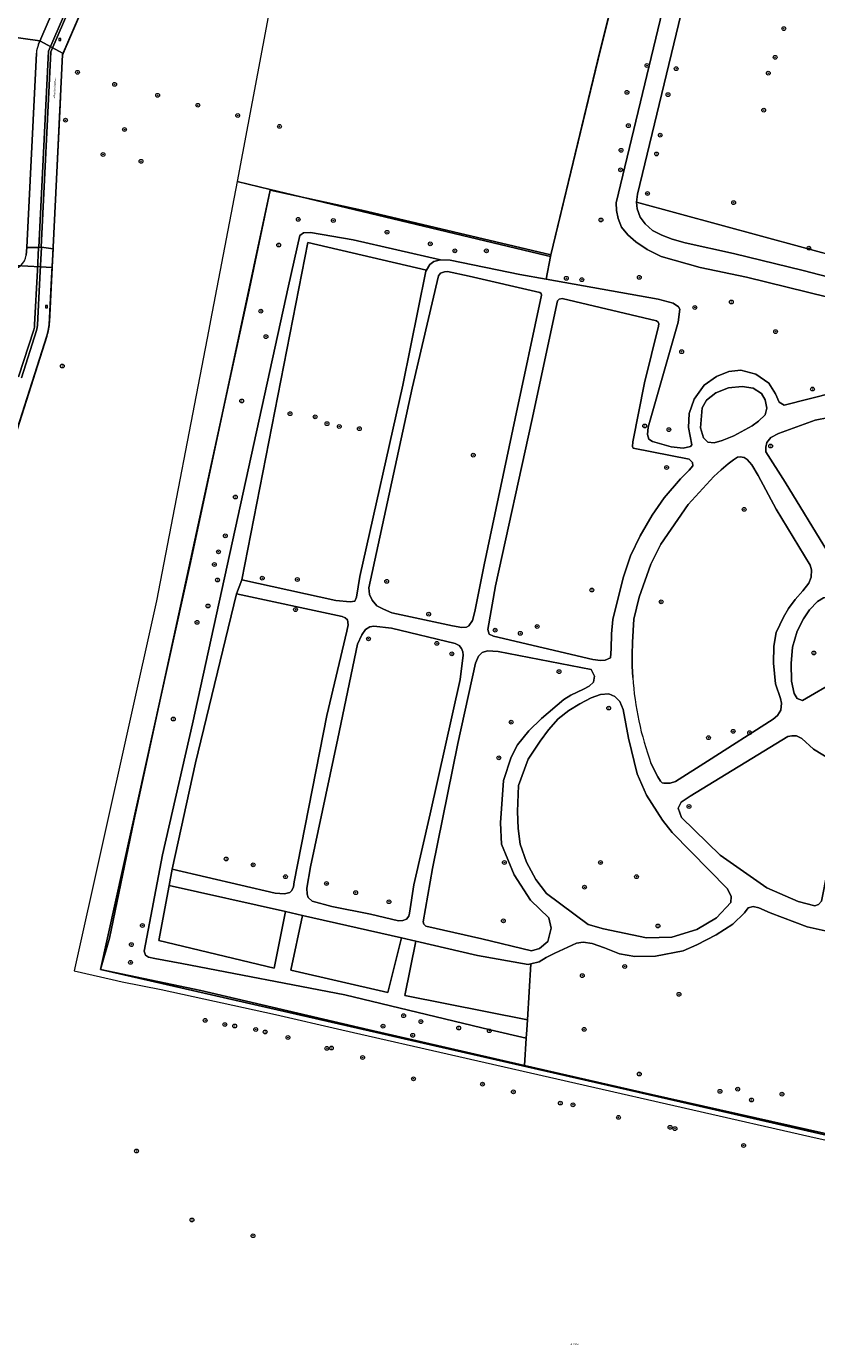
# Model space of a CAD drawing. Header units: metres. Extents: x 207466 to 209466, y 475780 to 477780.
# Tile 124 of 189: x 208600 to 208766, y 476526 to 476803. Entities that reach past the tile are written whole.
import ezdxf
from ezdxf.enums import TextEntityAlignment as Align

# ---------------------------------------------------------------- set-up
doc = ezdxf.new("R2010")
doc.units = ezdxf.units.M
doc.linetypes.add('IE-TERREINAFSCHEIDING-KUNSTMATIG', pattern=[0])
doc.layers.get('0').update_dxf_attribs({"color": 253, "linetype": 'CONTINUOUS'})
for name, color, linetype, lineweight, true_color in [('B-RO-GR-BEPLANTING_CULTUUR_BOSPLANTSOEN-GV', 7, 'CONTINUOUS', 0, 0x6d8a47), ('B-RO-GR-BOOM-S', 7, 'CONTINUOUS', 0, 0x6d8a47), ('B-RO-GR-BOUWLAND-GV', 7, 'CONTINUOUS', 0, 0x6d8a47), ('N-RO-GR-BOOM-S', 7, 'CONTINUOUS', 0, 0x6d8a47)]:
    doc.layers.add(name, color=color, linetype=linetype, lineweight=lineweight, true_color=true_color)
for name, color, linetype, lineweight in [('B-RO-IE-TERREINAFSCHEIDING_KUNSTMATIG_HEKWERK_RASTER-G', 253, 'IE-TERREINAFSCHEIDING-KUNSTMATIG', 0), ('B-RO-OG-TERREIN_CULTUURSCHEIDING-GV', 253, 'CONTINUOUS', 0), ('B-RO-RI-GWA_RIOOLPUT-S', 253, 'CONTINUOUS', 0), ('B-RO-VH-ONVERHARD-GV', 253, 'CONTINUOUS', 0), ('B-RO-VH-VERHARDING_FUNDERING_ZAND-GV', 253, 'CONTINUOUS', 0), ('B-RO-VH-VERHARDING_STRAATBAKSTEEN-GV', 253, 'CONTINUOUS', 0), ('B-WE-KG-GRENS_PERCEEL-GV', 150, 'CONTINUOUS', 18), ('B-WE-KG-GRENS_PERCEEL-S', 150, 'CONTINUOUS', 25), ('N-RO-OG-TOPOGRAFIE-T18', 7, 'CONTINUOUS', 0), ('N-RO-VH-VERHARDING_STRAATBAKSTEEN-GV', 253, 'CONTINUOUS', 0)]:
    doc.layers.add(name, color=color, linetype=linetype, lineweight=lineweight)
doc.styles.add('NLCS-ISO', font='NLCS-ISO.ttf')
doc.styles.add('NLCS-ISO-M200-T18', font='NLCS-ISO.ttf', dxfattribs={"height": 1.8})

# ---------------------------------------------------------------- blocks, each defined once
blk = doc.blocks.new('SRI-PUT_INSPECTIEPUT_RIOOLPUT-SO1')
at = {"color": 0, "linetype": 'ByBlock', "lineweight": -2, "flags": 128}
blk.add_lwpolyline([(-1.125, -1.125), (1.125, -1.125), (1.125, 1.125), (-1.125, 1.125), (-1.125, -1.125)], dxfattribs=at)
at = {"color": 0, "linetype": 'ByBlock', "lineweight": -2, "insert": (0, 0.2828), "char_height": 1.5, "attachment_point": 5, "line_spacing_factor": 0.8, "style": 'NLCS-ISO'}
blk.add_mtext('{\\C0;r}', dxfattribs=at)
blk = doc.blocks.new('SGR-BOOM_01-SO1')
at = {"linetype": 'Continuous'}
h = blk.add_hatch(color=0, dxfattribs=at)
edge = h.paths.add_edge_path()
edge.add_arc((0, 0), 0.25, 0, 360)
at = {"color": 0, "linetype": 'ByBlock', "lineweight": -2}
for radius in [2, 0.25]:
    blk.add_circle((0, 0), radius, dxfattribs=at)
blk = doc.blocks.new('SKG-PERCEELNUMMER-SO')
at = {"style": 'NLCS-ISO', "oblique": 10, "flags": 1}
blk.add_attdef('GEMEENTECODE', text='', height=1.8, dxfattribs=at).set_placement((0, 2.6), align=Align.MIDDLE_CENTER)
at = {"style": 'NLCS-ISO', "oblique": 10}
blk.add_attdef('SECTIE', text='', height=1.8, dxfattribs=at).set_placement((-0.5, 0), align=Align.MIDDLE_RIGHT)
blk.add_attdef('PERCEELNUMMER', text='', height=1.8, dxfattribs=at).set_placement((0.5, 0), align=Align.MIDDLE_LEFT)

msp = doc.modelspace()

# ---------------------------------------------------------------- linework, layer by layer
at = {"layer": 'B-RO-GR-BEPLANTING_CULTUUR_BOSPLANTSOEN-GV', "flags": 128}
for points in [[(208730, 476835.55), (208720.13, 476795.74), (208710.33, 476755.07), (208710.24, 476754.67), (208709.29, 476749.91), (208732.86, 476745.75), (208736, 476744.88), (208737.1, 476744.13), (208737.39, 476743.59), (208737.04, 476740.87), (208730.73, 476718.81), (208730.61, 476717.31), (208730.92, 476716.27), (208731.65, 476715.81), (208735.56, 476714.69), (208738.09, 476714.38), (208739.66, 476714.76), (208739.93, 476715.12), (208739.22, 476718.74), (208739.37, 476721.71), (208740.4, 476724.69), (208742.52, 476727.62), (208745.08, 476729.47), (208747.7, 476730.55), (208750.22, 476730.81), (208753.38, 476729.99), (208756.13, 476728.06), (208757.51, 476725.84), (208758.27, 476724.06), (208759.35, 476723.43), (208769.84, 476726.1)], [(208815.19, 476734.64), (208751.42, 476750.34), (208741.66, 476752.37), (208733.49, 476754.7), (208730.51, 476756.18), (208728.17, 476757.77), (208726.48, 476759.22), (208725.12, 476760.87), (208724.42, 476762.66), (208724.09, 476764.34), (208724.06, 476765.94), (208736.53, 476817.81), (208767.58, 476810.37)], [(208728.33, 476766.08), (208728.45, 476764.69), (208729.08, 476762.95), (208730.09, 476761.58), (208731.65, 476760.19), (208733.6, 476759.15), (208735.81, 476758.36), (208738.55, 476757.53), (208748.65, 476755.33), (208763.29, 476751.72), (208778.93, 476747.67), (208779.72, 476747.86), (208780.06, 476748.34), (208780.29, 476749.17), (208780.81, 476751.8), (208728.33, 476766.08)], [(208771.51, 476671.75), (208772.5, 476674.26), (208772.77, 476675.55), (208772.55, 476676.57), (208768.8, 476682.79), (208768.2, 476683.02), (208767.57, 476682.94), (208766.32, 476682.19), (208764.66, 476680.45), (208763.4, 476678.56), (208762.09, 476675.97), (208761.06, 476672.59), (208760.77, 476669.13), (208760.89, 476665.44), (208761.43, 476662.83), (208762.07, 476661.78), (208763.15, 476661.41), (208770.37, 476665.62), (208770.63, 476666.4), (208770.7, 476667.86), (208771.51, 476671.75)]]:
    msp.add_lwpolyline(points, dxfattribs=at)
at = {"layer": 'B-RO-GR-BOUWLAND-GV', "flags": 128}
msp.add_lwpolyline([(208845.88, 476872.74), (208845.26, 476872.88), (208845.26, 476872.92), (208840.03, 476874.15), (208671.35, 476913.8), (208644.44, 476770.45), (208651.36, 476768.79), (208709.29, 476754.88), (208710.24, 476754.67), (208710.33, 476755.07), (208720.13, 476795.74), (208730, 476835.55), (208752.01, 476830.21), (208756.04, 476829.26), (208771.72, 476825.67), (208783.73, 476822.41), (208787.19, 476821.64), (208810.03, 476816.5), (208833.01, 476810.85), (208833.88, 476810.58), (208833.97, 476810.88), (208835.16, 476815.83), (208845.3, 476869.36), (208845.88, 476872.74)], dxfattribs=at)
at = {"layer": 'B-RO-IE-TERREINAFSCHEIDING_KUNSTMATIG_HEKWERK_RASTER-G', "flags": 128}
for points in [[(208756.04, 476829.26), (208752.01, 476830.21), (208730, 476835.55), (208720.13, 476795.74), (208710.33, 476755.07)], [(208651.33, 476768.66), (208651.36, 476768.79)], [(208709.29, 476754.88), (208651.36, 476768.79)], [(208709.29, 476754.88), (208710.24, 476754.67), (208710.33, 476755.07)], [(208672.13, 476592.2), (208677.03, 476591.06), (208704.78, 476584.69)], [(208704.78, 476584.69), (208731.46, 476578.57), (208775.15, 476568.81), (208826.78, 476556.75)]]:
    msp.add_lwpolyline(points, dxfattribs=at)
at = {"layer": 'B-RO-OG-TERREIN_CULTUURSCHEIDING-GV', "flags": 128}
for points in [[(208728.33, 476766.08), (208780.81, 476751.8), (208782.58, 476760.77), (208792.12, 476800.52), (208754.35, 476809.43), (208743.05, 476812.16), (208742.08, 476812.12), (208741.22, 476811.97), (208740.21, 476811.59), (208739.65, 476811.13), (208739.19, 476810.54), (208738.81, 476809.7), (208738.19, 476807.78), (208728.52, 476767.79), (208728.33, 476766.08)], [(208775.15, 476568.81), (208731.46, 476578.57), (208704.78, 476584.69), (208677.03, 476591.06), (208672.13, 476592.2), (208636.77, 476600.46), (208615.68, 476604.82), (208617.56, 476611.45), (208622.69, 476636.12), (208646.74, 476746.66), (208651.33, 476768.66), (208651.36, 476768.79), (208644.44, 476770.45), (208638.82, 476741.26), (208638.45, 476739.34), (208627.46, 476682.34), (208610.16, 476604.59), (208618.14, 476602.77), (208620.23, 476602.28), (208628.45, 476600.62), (208652.49, 476595.38), (208666.41, 476592.2), (208764.72, 476569.73), (208803.88, 476560.98)], [(208651.36, 476768.79), (208651.33, 476768.66), (208646.74, 476746.66), (208622.69, 476636.12), (208617.56, 476611.45), (208615.68, 476604.82), (208636.77, 476600.46), (208672.13, 476592.2), (208677.03, 476591.06), (208704.78, 476584.69), (208705.14, 476590.39), (208697.58, 476592.2), (208667.02, 476599.52), (208632.75, 476606.12), (208627.14, 476607.14), (208625.8, 476607.45), (208625.15, 476607.88), (208624.85, 476608.72), (208628.69, 476628.93), (208635.01, 476656.46), (208655.17, 476748.56), (208657.54, 476759.09), (208658.31, 476759.67), (208659.8, 476759.73), (208668.77, 476758.2), (208687.12, 476753.96), (208689.14, 476753.93), (208703.8, 476750.88), (208709.29, 476749.91), (208710.24, 476754.67), (208709.29, 476754.88), (208651.36, 476768.79)], [(208684.15, 476751.83), (208659.26, 476757.62), (208645.41, 476686.74), (208665.13, 476682.4), (208668.17, 476682.09), (208669.11, 476682.23), (208669.51, 476683.13), (208670.17, 476687.41), (208679.23, 476727.66), (208684.03, 476751.63), (208684.15, 476751.83)], [(208702.83, 476720.64), (208708.33, 476746.56), (208708.28, 476746.93), (208707.99, 476747.12), (208693.16, 476750.55), (208688.58, 476751.52), (208687.94, 476751.45), (208687.15, 476751.18), (208686.68, 476750.66), (208681.16, 476727), (208672.08, 476685.06), (208672.23, 476683.69), (208672.77, 476682.48), (208673.74, 476681.31), (208675.14, 476680.56), (208676.93, 476679.83), (208689.68, 476677.09), (208691.64, 476676.73), (208692.58, 476676.83), (208693.05, 476677.08), (208693.86, 476678.23), (208694.33, 476680.06), (208696.27, 476689.9), (208702.83, 476720.64)], [(208711.74, 476745.4), (208706.34, 476720.23), (208698.65, 476685.51), (208697.09, 476676.3), (208697.32, 476675.33), (208698.29, 476674.91), (208719.13, 476669.99), (208720.73, 476669.81), (208721.74, 476669.88), (208722.82, 476670.34), (208722.98, 476672.27), (208723.05, 476675.4), (208723.35, 476678.38), (208725.5, 476687.13), (208727.03, 476691.81), (208729.06, 476695.98), (208731.61, 476700.31), (208734.11, 476703.95), (208737.54, 476707.99), (208739.35, 476709.77), (208740.13, 476710.69), (208740.1, 476711.39), (208739.35, 476712.1), (208727.57, 476714.41), (208727.45, 476714.74), (208727.55, 476715.73), (208729.99, 476728.15), (208732.95, 476740.02), (208732.97, 476740.56), (208732.85, 476740.91), (208732.48, 476741.2), (208712.69, 476745.86), (208712.05, 476745.76), (208711.74, 476745.4)], [(208741.74, 476718.7), (208742.35, 476716.59), (208743.27, 476715.68), (208744.65, 476715.55), (208746.33, 476716.01), (208748.74, 476717.01), (208752.61, 476719.11), (208753.96, 476720.08), (208755.31, 476721.45), (208755.65, 476722.79), (208755.36, 476724.56), (208754.57, 476725.9), (208752.82, 476727.01), (208750.48, 476727.36), (208747.61, 476727.06), (208745, 476726.07), (208743.04, 476724.49), (208742.11, 476722.87), (208741.74, 476718.7)], [(208771.55, 476721.45), (208765.87, 476720.28), (208758.12, 476717.47), (208756.53, 476716.65), (208755.68, 476715.61), (208755.46, 476714.62), (208755.5, 476713.64), (208759.5, 476707.27), (208768.44, 476692.73)], [(208731.34, 476648.22), (208732.79, 476645.31), (208733.34, 476644.44), (208733.7, 476644.05), (208734.04, 476643.98), (208734.48, 476643.99), (208735.37, 476644), (208736.51, 476644.38), (208743.22, 476648.62), (208757, 476657.48), (208757.92, 476658.24), (208758.63, 476659.38), (208758.76, 476660.82), (208758.57, 476661.81), (208757.5, 476664.91), (208757.09, 476669.2), (208757.14, 476672.77), (208757.61, 476675.67), (208759.21, 476678.88), (208760.24, 476680.69), (208761.64, 476682.58), (208763.28, 476684.43), (208764.52, 476686.01), (208765.02, 476687.3), (208765.07, 476688.84), (208764.78, 476689.82), (208757.63, 476701.57), (208753.85, 476708.64), (208752.52, 476710.89), (208751.55, 476712.05), (208750.89, 476712.48), (208750.1, 476712.61), (208749.52, 476712.52), (208748.7, 476711.99), (208747.54, 476711.11), (208746.08, 476709.88), (208744.52, 476708.43), (208739.15, 476702.6)], [(208739.15, 476702.6), (208733.39, 476694.22), (208731.3, 476690.04), (208728.86, 476683.09), (208727.76, 476678.45), (208727.44, 476673.62), (208727.36, 476671), (208727.39, 476668.63), (208727.51, 476666.22)], [(208644.25, 476683.77), (208635.63, 476648.29), (208630.72, 476625.96), (208652.39, 476620.9), (208654.38, 476620.78), (208655.45, 476621.02), (208655.91, 476621.47), (208656.22, 476622.26), (208656.35, 476623.27), (208663.24, 476658.23), (208667.45, 476675.95), (208667.7, 476677.28), (208667.58, 476678.31), (208667.11, 476678.74), (208666.44, 476679.05), (208644.25, 476683.77)], [(208684.93, 476637.6), (208691.23, 476665.83), (208691.9, 476670.9), (208691.85, 476671.61), (208691.56, 476672.31), (208691.02, 476672.96), (208690.22, 476673.35), (208676.84, 476676.62), (208673.15, 476677.03), (208672.27, 476676.85), (208671.35, 476676.3), (208670.58, 476675.18), (208669.67, 476673.21), (208665.57, 476653.41), (208659.83, 476626.42), (208659.07, 476621.95), (208659.09, 476620.72), (208659.34, 476620.02), (208660.18, 476619.24), (208664.27, 476618.08), (208672.42, 476616.45), (208678.27, 476615.09), (208679.21, 476615.13), (208680, 476615.45), (208680.48, 476616.06), (208680.63, 476616.71), (208681.49, 476622.66), (208684.93, 476637.6)], [(208699.74, 476635.66), (208700.38, 476644.57), (208701.94, 476649.48), (208703.31, 476652.07), (208705.65, 476654.98), (208708.31, 476657.62), (208713.05, 476661.59), (208714.5, 476662.48), (208717.15, 476663.77), (208718.34, 476664.41), (208719.24, 476665.27), (208719.46, 476666.47), (208718.77, 476667.91), (208699.27, 476671.7), (208697, 476671.79), (208695.88, 476671.48), (208695.1, 476670.7), (208694.48, 476669.2), (208690.74, 476652.37), (208685.43, 476626.09), (208683.48, 476614.88), (208683.62, 476614.38), (208684.01, 476613.98), (208695.81, 476611.31), (208706.22, 476608.81), (208707.94, 476609.27), (208709.64, 476610.77), (208710.4, 476613.52), (208709.86, 476615.72), (208706.05, 476619.41), (208702.61, 476624.75), (208699.96, 476631.18), (208699.74, 476635.66)], [(208733.78, 476636.23), (208730.39, 476641.48), (208728.43, 476645.94), (208726.65, 476653.45), (208725.51, 476659.48), (208724.81, 476661.17), (208723.77, 476662.23), (208722.49, 476662.77), (208720.76, 476662.66), (208718.81, 476661.92), (208716.39, 476660.7), (208714.06, 476659.27), (208711.82, 476657.56), (208709.84, 476655.23), (208708.04, 476652.87), (208705.57, 476649.03), (208703.48, 476643.54), (208703.3, 476638.07), (208703.41, 476634.47), (208703.89, 476631.2), (208705.18, 476627.41), (208707.15, 476623.77), (208709.39, 476620.86), (208718.12, 476614.3), (208721.4, 476613.42), (208730.43, 476611.52), (208735.74, 476611.64), (208740.96, 476613.27), (208745.11, 476615.72), (208748.11, 476618.91), (208748.21, 476620.18), (208747.39, 476621.81), (208735.76, 476633.63), (208733.78, 476636.23)], [(208772.78, 476642.36), (208773.31, 476645.88), (208772.98, 476646.59), (208772.12, 476647.27), (208769.09, 476648.98), (208765.51, 476651.15), (208763.03, 476653.37), (208761.94, 476653.93), (208760.94, 476653.97), (208760.06, 476653.8), (208739.55, 476641.26), (208737.7, 476640.02), (208737.09, 476638.73), (208737.75, 476636.81), (208745.89, 476628.85), (208755.69, 476622.05), (208762.3, 476619.14), (208765.74, 476618.23), (208766.57, 476618.54), (208767.15, 476619.2), (208768.38, 476625.22), (208770.55, 476634.31), (208772.78, 476642.36)], [(208654.56, 476617.02), (208630.12, 476622.48), (208627.96, 476610.98), (208652.15, 476605.15), (208654.56, 476617.02)], [(208794.4, 476607.09), (208764.16, 476613.83), (208756.41, 476616.76), (208753.99, 476617.83), (208752.8, 476618.11), (208751.79, 476617.79), (208751.02, 476616.73), (208748.51, 476614.38), (208745.07, 476612.15), (208740.98, 476610.04), (208738.12, 476608.75), (208732.31, 476607.63), (208727.95, 476607.62), (208724.75, 476608.17), (208721.61, 476609.42)], [(208678.92, 476611.48), (208658.15, 476616.21), (208655.65, 476604.73), (208676.09, 476600.03), (208678.92, 476611.48)], [(208706.11, 476606.04), (208705.56, 476605.91), (208694.89, 476607.83), (208681.96, 476610.79), (208679.65, 476599.41), (208705.38, 476594.25), (208706.11, 476606.04)], [(208721.61, 476609.42), (208718.96, 476610.32), (208717.13, 476610.59), (208715.73, 476610.4), (208711.12, 476608.3), (208709.29, 476607.36), (208707.85, 476606.44), (208706.11, 476606.04), (208705.38, 476594.25), (208705.25, 476592.2), (208705.14, 476590.39), (208704.78, 476584.69), (208731.46, 476578.57), (208775.15, 476568.81)]]:
    msp.add_lwpolyline(points, dxfattribs=at)
at = {"layer": 'B-RO-OG-TERREIN_CULTUURSCHEIDING-GV'}
msp.add_arc((208793.61, 476670.9), 66.27, 184.0494, 200.0205, dxfattribs=at)
at = {"layer": 'B-RO-VH-ONVERHARD-GV', "flags": 128}
msp.add_lwpolyline([(208600.06, 476754.98), (208600.2, 476756.57), (208602.7, 476756.55), (208602.73, 476756.55), (208603.21, 476756.64), (208603.33, 476756.66), (208605.73, 476756.33), (208605.42, 476750.22), (208604.91, 476740.31), (208604.73, 476739.15), (208604.44, 476738.01), (208601.35, 476728.38), (208597.71, 476716.95)], dxfattribs=at)
at = {"layer": 'B-RO-VH-VERHARDING_FUNDERING_ZAND-GV', "flags": 128}
for points in [[(208767.58, 476810.37), (208736.53, 476817.81), (208724.06, 476765.94), (208724.09, 476764.34), (208724.42, 476762.66), (208725.12, 476760.87), (208726.48, 476759.22), (208728.17, 476757.77), (208730.51, 476756.18), (208733.49, 476754.7), (208741.66, 476752.37), (208751.42, 476750.34), (208815.19, 476734.64)], [(208778.93, 476747.67), (208763.29, 476751.72), (208748.65, 476755.33), (208738.55, 476757.53), (208735.81, 476758.36), (208733.6, 476759.15), (208731.65, 476760.19), (208730.09, 476761.58), (208729.08, 476762.95), (208728.45, 476764.69), (208728.33, 476766.08), (208728.52, 476767.79), (208738.19, 476807.78), (208738.81, 476809.7), (208739.19, 476810.54), (208739.65, 476811.13), (208740.21, 476811.59), (208741.22, 476811.97), (208742.08, 476812.12), (208743.05, 476812.16), (208754.35, 476809.43), (208792.12, 476800.52)], [(208658.15, 476616.21), (208654.56, 476617.02), (208652.15, 476605.15), (208627.96, 476610.98), (208630.12, 476622.48), (208630.72, 476625.96), (208635.63, 476648.29), (208644.25, 476683.77), (208645.41, 476686.74), (208659.26, 476757.62), (208684.15, 476751.83), (208684.88, 476753.03), (208685.75, 476753.66), (208687.12, 476753.96), (208668.77, 476758.2), (208659.8, 476759.73), (208658.31, 476759.67), (208657.54, 476759.09), (208655.17, 476748.56), (208635.01, 476656.46), (208628.69, 476628.93), (208624.85, 476608.72), (208625.15, 476607.88), (208625.8, 476607.45), (208627.14, 476607.14), (208632.75, 476606.12), (208667.02, 476599.52), (208697.58, 476592.2), (208705.14, 476590.39), (208705.25, 476592.2), (208705.38, 476594.25), (208679.65, 476599.41), (208681.96, 476610.79), (208678.92, 476611.48), (208676.09, 476600.03), (208655.65, 476604.73), (208658.15, 476616.21)], [(208769.84, 476726.1), (208759.35, 476723.43), (208758.27, 476724.06), (208757.51, 476725.84), (208756.13, 476728.06), (208753.38, 476729.99), (208750.22, 476730.81), (208747.7, 476730.55), (208745.08, 476729.47), (208742.52, 476727.62), (208740.4, 476724.69), (208739.37, 476721.71), (208739.22, 476718.74), (208739.93, 476715.12), (208739.66, 476714.76), (208738.09, 476714.38), (208735.56, 476714.69), (208731.65, 476715.81), (208730.92, 476716.27), (208730.61, 476717.31), (208730.73, 476718.81), (208737.04, 476740.87), (208737.39, 476743.59), (208737.1, 476744.13), (208736, 476744.88), (208732.86, 476745.75), (208709.29, 476749.91), (208703.8, 476750.88), (208689.14, 476753.93), (208687.12, 476753.96), (208685.75, 476753.66), (208684.88, 476753.03), (208684.15, 476751.83), (208684.03, 476751.63), (208679.23, 476727.66), (208670.17, 476687.41), (208669.51, 476683.13), (208669.11, 476682.23), (208668.17, 476682.09), (208665.13, 476682.4), (208645.41, 476686.74), (208644.25, 476683.77), (208666.44, 476679.05), (208667.11, 476678.74), (208667.58, 476678.31), (208667.7, 476677.28), (208667.45, 476675.95), (208663.24, 476658.23), (208656.35, 476623.27), (208656.22, 476622.26), (208655.91, 476621.47), (208655.45, 476621.02), (208654.38, 476620.78), (208652.39, 476620.9), (208630.72, 476625.96), (208630.12, 476622.48), (208654.56, 476617.02), (208658.15, 476616.21), (208678.92, 476611.48), (208681.96, 476610.79), (208694.89, 476607.83), (208705.56, 476605.91), (208706.11, 476606.04), (208707.85, 476606.44), (208709.29, 476607.36), (208711.12, 476608.3), (208715.73, 476610.4), (208717.13, 476610.59), (208718.96, 476610.32), (208721.61, 476609.42), (208724.75, 476608.17), (208727.95, 476607.62), (208732.31, 476607.63), (208738.12, 476608.75), (208740.98, 476610.04), (208745.07, 476612.15), (208748.51, 476614.38), (208751.02, 476616.73), (208751.79, 476617.79), (208752.8, 476618.11), (208753.99, 476617.83), (208756.41, 476616.76), (208764.16, 476613.83), (208794.4, 476607.09)], [(208702.83, 476720.64), (208696.27, 476689.9), (208694.33, 476680.06), (208693.86, 476678.23), (208693.05, 476677.08), (208692.58, 476676.83), (208691.64, 476676.73), (208689.68, 476677.09), (208676.93, 476679.83), (208675.14, 476680.56), (208673.74, 476681.31), (208672.77, 476682.48), (208672.23, 476683.69), (208672.08, 476685.06), (208681.16, 476727), (208686.68, 476750.66), (208687.15, 476751.18), (208687.94, 476751.45), (208688.58, 476751.52), (208693.16, 476750.55), (208707.99, 476747.12), (208708.28, 476746.93), (208708.33, 476746.56), (208702.83, 476720.64)], [(208734.11, 476703.95), (208731.61, 476700.31), (208729.06, 476695.98), (208727.03, 476691.81), (208725.5, 476687.13), (208723.35, 476678.38), (208723.05, 476675.4), (208722.98, 476672.27), (208722.82, 476670.34), (208721.74, 476669.88), (208720.73, 476669.81), (208719.13, 476669.99), (208698.29, 476674.91), (208697.32, 476675.33), (208697.09, 476676.3), (208698.65, 476685.51), (208706.34, 476720.23), (208711.74, 476745.4), (208712.05, 476745.76), (208712.69, 476745.86), (208732.48, 476741.2), (208732.85, 476740.91), (208732.97, 476740.56), (208732.95, 476740.02), (208729.99, 476728.15), (208727.55, 476715.73), (208727.45, 476714.74), (208727.57, 476714.41), (208739.35, 476712.1), (208740.1, 476711.39), (208740.13, 476710.69), (208739.35, 476709.77), (208737.54, 476707.99), (208734.11, 476703.95)], [(208741.74, 476718.7), (208742.11, 476722.87), (208743.04, 476724.49), (208745, 476726.07), (208747.61, 476727.06), (208750.48, 476727.36), (208752.82, 476727.01), (208754.57, 476725.9), (208755.36, 476724.56), (208755.65, 476722.79), (208755.31, 476721.45), (208753.96, 476720.08), (208752.61, 476719.11), (208748.74, 476717.01), (208746.33, 476716.01), (208744.65, 476715.55), (208743.27, 476715.68), (208742.35, 476716.59), (208741.74, 476718.7)], [(208768.44, 476692.73), (208759.5, 476707.27), (208755.5, 476713.64), (208755.46, 476714.62), (208755.68, 476715.61), (208756.53, 476716.65), (208758.12, 476717.47), (208765.87, 476720.28), (208771.55, 476721.45)], [(208727.51, 476666.22), (208727.39, 476668.63), (208727.36, 476671), (208727.44, 476673.62), (208727.76, 476678.45), (208728.86, 476683.09), (208731.3, 476690.04), (208733.39, 476694.22), (208739.15, 476702.6), (208744.52, 476708.43), (208746.08, 476709.88), (208747.54, 476711.11), (208748.7, 476711.99), (208749.52, 476712.52), (208750.1, 476712.61), (208750.89, 476712.48), (208751.55, 476712.05), (208752.52, 476710.89), (208753.85, 476708.64), (208757.63, 476701.57), (208764.78, 476689.82), (208765.07, 476688.84), (208765.02, 476687.3), (208764.52, 476686.01), (208763.28, 476684.43), (208761.64, 476682.58), (208760.24, 476680.69)], [(208771.51, 476671.75), (208770.7, 476667.86), (208770.63, 476666.4), (208770.37, 476665.62), (208763.15, 476661.41), (208762.07, 476661.78), (208761.43, 476662.83), (208760.89, 476665.44), (208760.77, 476669.13), (208761.06, 476672.59), (208762.09, 476675.97), (208763.4, 476678.56), (208764.66, 476680.45), (208766.32, 476682.19), (208767.57, 476682.94), (208768.2, 476683.02), (208768.8, 476682.79), (208772.55, 476676.57), (208772.77, 476675.55), (208772.5, 476674.26), (208771.51, 476671.75)], [(208760.24, 476680.69), (208759.21, 476678.88), (208757.61, 476675.67), (208757.14, 476672.77), (208757.09, 476669.2), (208757.5, 476664.91), (208758.57, 476661.81), (208758.76, 476660.82), (208758.63, 476659.38), (208757.92, 476658.24), (208757, 476657.48), (208743.22, 476648.62), (208736.51, 476644.38), (208735.37, 476644), (208734.48, 476643.99), (208734.04, 476643.98), (208733.7, 476644.05), (208733.34, 476644.44), (208732.79, 476645.31), (208731.34, 476648.22)], [(208684.93, 476637.6), (208681.49, 476622.66), (208680.63, 476616.71), (208680.48, 476616.06), (208680, 476615.45), (208679.21, 476615.13), (208678.27, 476615.09), (208672.42, 476616.45), (208664.27, 476618.08), (208660.18, 476619.24), (208659.34, 476620.02), (208659.09, 476620.72), (208659.07, 476621.95), (208659.83, 476626.42), (208665.57, 476653.41), (208669.67, 476673.21), (208670.58, 476675.18), (208671.35, 476676.3), (208672.27, 476676.85), (208673.15, 476677.03), (208676.84, 476676.62), (208690.22, 476673.35), (208691.02, 476672.96), (208691.56, 476672.31), (208691.85, 476671.61), (208691.9, 476670.9), (208691.23, 476665.83), (208684.93, 476637.6)], [(208700.38, 476644.57), (208699.74, 476635.66), (208699.96, 476631.18), (208702.61, 476624.75), (208706.05, 476619.41), (208709.86, 476615.72), (208710.4, 476613.52), (208709.64, 476610.77), (208707.94, 476609.27), (208706.22, 476608.81), (208695.81, 476611.31), (208684.01, 476613.98), (208683.62, 476614.38), (208683.48, 476614.88), (208685.43, 476626.09), (208690.74, 476652.37), (208694.48, 476669.2), (208695.1, 476670.7), (208695.88, 476671.48), (208697, 476671.79), (208699.27, 476671.7), (208718.77, 476667.91), (208719.46, 476666.47), (208719.24, 476665.27), (208718.34, 476664.41), (208717.15, 476663.77), (208714.5, 476662.48), (208713.05, 476661.59), (208708.31, 476657.62), (208705.65, 476654.98), (208703.31, 476652.07), (208701.94, 476649.48), (208700.38, 476644.57)], [(208726.65, 476653.45), (208728.43, 476645.94), (208730.39, 476641.48), (208733.78, 476636.23), (208735.76, 476633.63), (208747.39, 476621.81), (208748.21, 476620.18), (208748.11, 476618.91), (208745.11, 476615.72), (208740.96, 476613.27), (208735.74, 476611.64), (208730.43, 476611.52), (208721.4, 476613.42), (208718.12, 476614.3), (208709.39, 476620.86), (208707.15, 476623.77), (208705.18, 476627.41), (208703.89, 476631.2), (208703.41, 476634.47), (208703.3, 476638.07), (208703.48, 476643.54), (208705.57, 476649.03), (208708.04, 476652.87), (208709.84, 476655.23), (208711.82, 476657.56), (208714.06, 476659.27), (208716.39, 476660.7), (208718.81, 476661.92), (208720.76, 476662.66), (208722.49, 476662.77), (208723.77, 476662.23), (208724.81, 476661.17), (208725.51, 476659.48), (208726.65, 476653.45)], [(208772.78, 476642.36), (208770.55, 476634.31), (208768.38, 476625.22), (208767.15, 476619.2), (208766.57, 476618.54), (208765.74, 476618.23), (208762.3, 476619.14), (208755.69, 476622.05), (208745.89, 476628.85), (208737.75, 476636.81), (208737.09, 476638.73), (208737.7, 476640.02), (208739.55, 476641.26), (208760.06, 476653.8), (208760.94, 476653.97), (208761.94, 476653.93), (208763.03, 476653.37), (208765.51, 476651.15), (208769.09, 476648.98), (208772.12, 476647.27), (208772.98, 476646.59), (208773.31, 476645.88), (208772.78, 476642.36)]]:
    msp.add_lwpolyline(points, dxfattribs=at)
at = {"layer": 'B-RO-VH-VERHARDING_FUNDERING_ZAND-GV'}
msp.add_arc((208793.61, 476670.9), 66.27, 184.0494, 200.0205, dxfattribs=at)
at = {"layer": 'B-RO-VH-VERHARDING_STRAATBAKSTEEN-GV', "flags": 128}
for points in [[(208597.71, 476716.95), (208601.35, 476728.38), (208604.44, 476738.01), (208604.73, 476739.15), (208604.91, 476740.31), (208605.42, 476750.22), (208605.73, 476756.33), (208603.33, 476756.66), (208602.97, 476750.21), (208602.45, 476740.28), (208602.42, 476739.78), (208602.25, 476739.12), (208599.07, 476729.19)], [(208599.07, 476729.19), (208602.25, 476739.12), (208602.42, 476739.78), (208602.45, 476740.28), (208602.97, 476750.21), (208603.33, 476756.66), (208603.21, 476756.64), (208602.73, 476756.55), (208602.7, 476756.55), (208602.45, 476751.85), (208601.84, 476740.31), (208601.8, 476739.81), (208601.66, 476739.31), (208598.48, 476729.38)], [(208598.48, 476729.38), (208601.66, 476739.31), (208601.8, 476739.81), (208601.84, 476740.31), (208602.45, 476751.85), (208602.7, 476756.55), (208600.2, 476756.57), (208600.06, 476754.98)]]:
    msp.add_lwpolyline(points, dxfattribs=at)
at = {"layer": 'B-WE-KG-GRENS_PERCEEL-GV'}
msp.add_lwpolyline([(209035.33, 476924.46), (208987.22, 476945.61), (208929.18, 476971.15), (208847.96, 476869), (208841.66, 476842.67), (208834.08, 476810.69), (208730.04, 476835.42), (208720.74, 476798.22), (208710.33, 476755.07), (208670.58, 476764.42), (208651.33, 476768.66), (208634.58, 476690.37), (208615.69, 476604.82), (208961.73, 476525.81), (208982.72, 476647.43), (209002.94, 476766.17), (209010.69, 476806.94), (209012.53, 476815.89), (209013.33, 476815.55), (209016.76, 476830.24), (209038.76, 476922.95)], close=True, dxfattribs=at)
for points in [[(208520.18, 476808.88), (208574.4, 476802.07), (208574.52, 476801.42), (208574.58, 476801.14), (208575.31, 476797.26), (208595.46, 476801.06), (208602.98, 476800.02), (208607.82, 476797.37), (208636.56, 476863.98)], [(208636.56, 476863.98), (208607.82, 476797.37), (208607.73, 476797.14), (208607.37, 476789.95), (208607.21, 476786.64), (208605.52, 476752.4), (208604.95, 476740.97), (208604.93, 476740.58), (208604.89, 476740.19), (208604.84, 476739.81), (208604.78, 476739.42), (208604.7, 476739.04), (208604.61, 476738.66), (208604.51, 476738.28), (208604.4, 476737.91), (208592.85, 476701.72)], [(208961.73, 476525.81), (208615.69, 476604.82), (208634.58, 476690.37), (208651.33, 476768.66), (208670.58, 476764.42), (208710.33, 476755.07), (208720.74, 476798.22), (208730.04, 476835.42), (208834.08, 476810.69)], [(208597.93, 476752.78), (208605.52, 476752.4), (208607.21, 476786.64), (208607.37, 476789.95), (208607.73, 476797.14), (208607.82, 476797.37), (208602.98, 476800.02), (208595.46, 476801.06)], [(208592.85, 476701.72), (208604.4, 476737.91), (208604.51, 476738.28), (208604.61, 476738.66), (208604.7, 476739.04), (208604.78, 476739.42), (208604.84, 476739.81), (208604.89, 476740.19), (208604.93, 476740.58), (208604.95, 476740.97), (208605.52, 476752.4), (208597.93, 476752.78)]]:
    msp.add_lwpolyline(points, dxfattribs=at)
at = {"layer": 'N-RO-VH-VERHARDING_STRAATBAKSTEEN-GV', "flags": 128}
for points in [[(208600.2, 476756.57), (208602.7, 476756.55), (208602.73, 476756.55), (208604.77, 476797.83), (208633.73, 476864.97), (208644.98, 476906.04), (208641.18, 476907.04)], [(208602.73, 476756.55), (208603.21, 476756.64), (208605.24, 476797.72), (208634.18, 476864.81), (208645.44, 476905.92), (208644.98, 476906.04), (208633.73, 476864.97), (208604.77, 476797.83), (208602.73, 476756.55)], [(208603.21, 476756.64), (208603.33, 476756.66), (208605.73, 476756.33), (208607.73, 476797.14), (208636.56, 476863.98), (208647.87, 476905.28), (208645.44, 476905.92), (208634.18, 476864.81), (208605.24, 476797.72), (208603.21, 476756.64)], [(208641.52, 476902.93), (208640.51, 476899.23), (208638.92, 476893.44), (208637.47, 476888.13), (208635.49, 476880.9), (208634.96, 476878.97), (208633.38, 476873.18), (208631.79, 476867.4), (208631.34, 476865.81), (208625.49, 476852.24), (208623.1, 476846.7), (208620.93, 476841.64), (208618.75, 476836.59), (208616.57, 476831.54), (208614.2, 476826.03), (208613.4, 476824.2), (208609.42, 476814.97), (208608.63, 476813.13), (208602.67, 476799.32)], [(208602.67, 476799.32), (208608.63, 476813.13), (208608.93, 476814.07)], [(208588.21, 476754.32), (208590.77, 476753.91), (208593.08, 476753.29), (208593.19, 476752.45), (208596.13, 476751.95), (208596.75, 476751.91), (208597.36, 476751.97), (208597.95, 476752.15), (208598.5, 476752.43), (208598.99, 476752.81), (208599.4, 476753.27), (208599.72, 476753.8), (208599.94, 476754.37), (208600.06, 476754.98), (208600.2, 476756.57), (208602.23, 476797.41)], [(208602.23, 476797.41), (208600.2, 476756.57)]]:
    msp.add_lwpolyline(points, dxfattribs=at)
at = {"layer": 'N-RO-VH-VERHARDING_STRAATBAKSTEEN-GV'}
msp.add_arc((208607.73, 476797.14), 5.5, 156.6772, 177.1801, dxfattribs=at)
msp.add_arc((208607.73, 476797.14), 5.5, 156.6772, 177.1801, dxfattribs=at)

# ---------------------------------------------------------------- block references
at = {"layer": 'B-RO-GR-BOOM-S', "xscale": 0.2, "yscale": 0.2, "zscale": 0.2}
for p in [(208759.25, 476802.59), (208730.51, 476794.83), (208757.43, 476796.56), (208736.64, 476794.16), (208755.99, 476793.21), (208726.3, 476789.18), (208734.92, 476788.71), (208755.03, 476785.45), (208726.59, 476782.19), (208733.29, 476780.18), (208725.05, 476777.02), (208732.52, 476776.25), (208724.96, 476772.9), (208730.61, 476767.92), (208748.71, 476766.01), (208657.24, 476762.49), (208664.61, 476762.25), (208720.84, 476762.37), (208675.9, 476759.79), (208653.13, 476757.1), (208684.98, 476757.34), (208764.51, 476756.43), (208690.13, 476755.87), (208696.76, 476755.87), (208713.56, 476750.11), (208716.82, 476749.82), (208728.89, 476750.3), (208748.23, 476745.13), (208649.39, 476743.21), (208740.57, 476743.98), (208650.45, 476737.85), (208757.52, 476738.9), (208737.79, 476734.69), (208765.28, 476726.83), (208645.37, 476724.34), (208655.52, 476721.66), (208660.79, 476720.99), (208663.28, 476719.56), (208665.86, 476718.98), (208670.08, 476718.5), (208730.03, 476719.08), (208735.11, 476718.31), (208756.47, 476714.86), (208694.02, 476712.95), (208734.63, 476710.36), (208644.03, 476704.14), (208750.91, 476701.55), (208641.92, 476695.99), (208640.48, 476692.64), (208639.62, 476689.96), (208640.29, 476686.71), (208649.68, 476687.09), (208657.05, 476686.8), (208675.83, 476686.42), (208718.92, 476684.6), (208638.28, 476681.25), (208733.48, 476682.11), (208656.67, 476680.48), (208684.64, 476679.52), (208635.98, 476677.8), (208698.62, 476676.17), (208703.89, 476675.5), (208707.43, 476676.94), (208671.99, 476674.35), (208686.36, 476673.39), (208689.52, 476671.19), (208765.57, 476671.38), (208712.03, 476667.45), (208722.47, 476659.79), (208631, 476657.49), (208701.97, 476656.82), (208743.44, 476653.57), (208748.61, 476654.91), (208752.06, 476654.62), (208699.39, 476649.35), (208739.33, 476639.1), (208642.11, 476628.09), (208647.76, 476626.85), (208700.54, 476627.33), (208720.74, 476627.33), (208654.56, 476624.36), (208663.18, 476622.92), (208728.31, 476624.36), (208669.31, 476621), (208717.39, 476622.15), (208676.3, 476619.09), (208700.34, 476615.07), (208624.49, 476614.11), (208732.81, 476614.01), (208622.19, 476610.09), (208622, 476606.35), (208716.91, 476603.57), (208725.82, 476605.49), (208737.22, 476599.65), (208679.37, 476595.14), (208637.7, 476594.16), (208641.83, 476593.28), (208643.89, 476592.98), (208675.06, 476592.94), (208683.01, 476593.9), (208690.96, 476592.56), (208648.31, 476592.25), (208650.3, 476591.73), (208655.08, 476590.56), (208681.29, 476591.03), (208697.38, 476591.98), (208717.3, 476592.27), (208663.26, 476588.27), (208664.21, 476588.35), (208670.77, 476586.36), (208681.45, 476581.89), (208728.89, 476582.89), (208695.95, 476580.76), (208702.43, 476579.14), (208745.84, 476579.25), (208749.57, 476579.72), (208758.86, 476578.67), (208712.3, 476576.78), (208714.95, 476576.42), (208752.45, 476577.43), (208724.52, 476573.77), (208735.35, 476571.7), (208736.38, 476571.41), (208750.81, 476567.88)]:
    msp.add_blockref('SGR-BOOM_01-SO1', p, dxfattribs=at)
at = {"layer": 'B-RO-RI-GWA_RIOOLPUT-S', "xscale": 0.2, "yscale": 0.2, "zscale": 0.2}
for p in [(208607.17, 476800.28), (208604.34, 476744.14)]:
    msp.add_blockref('SRI-PUT_INSPECTIEPUT_RIOOLPUT-SO1', p, dxfattribs=at)
at = {"layer": 'B-WE-KG-GRENS_PERCEEL-S', "xscale": 0.2, "yscale": 0.2, "zscale": 0.2}
msp.add_blockref('SKG-PERCEELNUMMER-SO', (208714.88, 476526.09), dxfattribs=at).add_auto_attribs({'PERCEELNUMMER': '2376', 'SECTIE': 'B'})
at = {"layer": 'N-RO-GR-BOOM-S', "xscale": 0.2, "yscale": 0.2, "zscale": 0.2}
for p in [(208610.87, 476793.4), (208618.66, 476790.86), (208627.69, 476788.57), (208636.14, 476786.48), (208644.52, 476784.32), (208608.34, 476783.34), (208620.75, 476781.37), (208653.3, 476782.03), (208616.23, 476776.14), (208624.22, 476774.7), (208607.67, 476731.67), (208623.27, 476566.71), (208634.91, 476552.22), (208647.74, 476548.9)]:
    msp.add_blockref('SGR-BOOM_01-SO1', p, dxfattribs=at)

# ---------------------------------------------------------------- texts
at = {"layer": 'N-RO-OG-TOPOGRAFIE-T18', "insert": (208606.11, 476790.07), "char_height": 0.36, "attachment_point": 5, "rotation": 87.2, "line_spacing_factor": 0.8, "style": 'NLCS-ISO-M200-T18'}
msp.add_mtext('{\\fArial|b0|i0|c0|p34;\\C256;Janus Baulingstraat}', dxfattribs=at)

doc.saveas('drawing.dxf')
